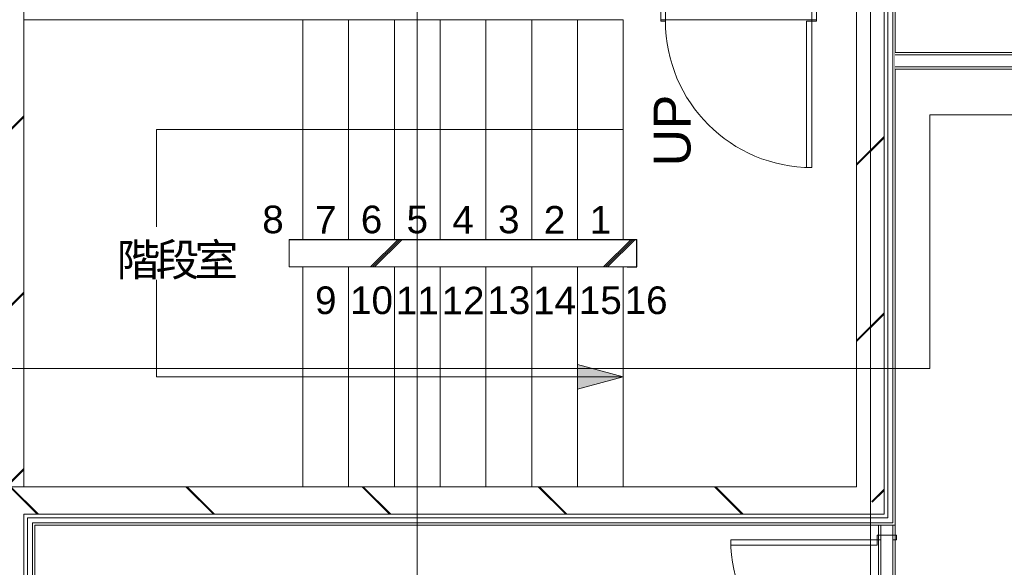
# Model space of a CAD drawing. Header units: millimetres. Extents: x -38341 to 3709, y -10682 to 48718.
# Tile 68 of 111: x -13875 to -8496, y 38551 to 41541. Entities that reach past the tile are written whole.
import ezdxf

# ---------------------------------------------------------------- set-up
doc = ezdxf.new("R2010")
doc.units = ezdxf.units.MM
doc.header["$LTSCALE"] = 50
doc.linetypes.add('ISO-08 一点鎖線', pattern=[9.144, 6.096, -0.762, 1.524, -0.762])
doc.layers.add('00ライン-グリッド-線', color=13, linetype='ISO-08 一点鎖線', lineweight=5, true_color=0xff5454)
for name, color, linetype, lineweight in [('02モデリング-01スペース-2名前', 7, 'Continuous', 5), ('02モデリング-03スラブ-仕上げ', 7, 'Continuous', 5), ('02モデリング-03スラブ-仕上げ_ハッチング', 7, 'Continuous', 5), ('02モデリング-04壁-内部', 7, 'Continuous', 5), ('02モデリング-04壁-内部_ハッチング', 7, 'Continuous', 5), ('02モデリング-04壁-外部', 7, 'Continuous', 5), ('02モデリング-04壁-外部_ハッチング', 7, 'Continuous', 5), ('02モデリング-07建具-鋼製', 7, 'Continuous', 5), ('02モデリング-07建具-鋼製_ハッチング', 7, 'Continuous', 5), ('02モデリング-08階段', 7, 'Continuous', 25), ('02モデリング-08階段_ハッチング', 7, 'Continuous', 5), ('03構成要素-2壁-PB', 7, 'Continuous', 5), ('03構成要素-2壁-PB_ハッチング', 7, 'Continuous', 5), ('05記号ラベル-断面線', 7, 'Continuous', 5), ('一般', 7, 'Continuous', 5), ('一般_ハッチング', 7, 'Continuous', 5)]:
    doc.layers.add(name, color=color, linetype=linetype, lineweight=lineweight)
doc.styles.add('Arial', font='Arial.ttf')
doc.styles.add('PT Sans Narrow', font='PTSans.ttc')
doc.styles.get("Standard").update_dxf_attribs({"font": 'txt', "bigfont": 'BIGFONT.SHX'})
pattern_1 = [(45, (36.3, 32.87), (-21689.014, -20726.47), []), (45, (35.36, 35.36), (-21689.014, -20726.47), []), (45, (33.8, 36.9), (-21689.014, -20726.47), [])]

# ---------------------------------------------------------------- blocks, each defined once
blk = doc.blocks.new('グループ-232')
at = {"color": 255, "linetype": 'Continuous', "lineweight": 5, "transparency": 33554687}
blk.add_wipeout([(6302.5, 6750), (4822.5, 6750), (4822.5, 5682.5), (6489, 5682.5), (6489, 5617.5), (7314, 5617.5), (7314, 5695), (9842.5, 5682.5), (9842.5, 6717.5), (6302.5, 6717.5)], dxfattribs=at).dxf.layer = '02モデリング-03スラブ-仕上げ_ハッチング'
at = {"layer": '02モデリング-03スラブ-仕上げ', "color": 7, "linetype": 'Continuous', "lineweight": 5, "transparency": 33554687, "flags": 128}
blk.add_lwpolyline([(6302.5, 6750), (4822.5, 6750), (4822.5, 5682.5), (6489, 5682.5), (6489, 5617.5), (7314, 5617.5), (7314, 5695), (9842.5, 5682.5), (9842.5, 6717.5), (6302.5, 6717.5)], close=True, dxfattribs=at)
at = {"color": 255, "linetype": 'Continuous', "lineweight": 5, "transparency": 33554687}
blk.add_wipeout([(6302.5, 6750), (4822.5, 6750), (4822.5, 5682.5), (6489, 5682.5), (6489, 5617.5), (7314, 5617.5), (7314, 5695), (9842.5, 5682.5), (9842.5, 6717.5), (6302.5, 6717.5)], dxfattribs=at).dxf.layer = '02モデリング-03スラブ-仕上げ_ハッチング'
at = {"layer": '02モデリング-03スラブ-仕上げ', "color": 7, "linetype": 'Continuous', "lineweight": 5, "transparency": 33554687, "flags": 128}
blk.add_lwpolyline([(6302.5, 6750), (4822.5, 6750), (4822.5, 5682.5), (6489, 5682.5), (6489, 5617.5), (7314, 5617.5), (7314, 5695), (9842.5, 5682.5), (9842.5, 6717.5), (6302.5, 6717.5)], close=True, dxfattribs=at)
at = {"layer": '02モデリング-03スラブ-仕上げ', "color": 0, "flags": 1}
for tag in ['IFC_UUID', 'instanceID']:
    blk.add_attdef(tag, (4822.5, 5617.5), '', height=0.18, dxfattribs=at)
blk = doc.blocks.new('グループ-234')
at = {"color": 255, "linetype": 'Continuous', "lineweight": 5, "transparency": 33554687}
blk.add_wipeout([(4822.5, 585), (4822.5, 5617.5), (8877.5, 5617.5), (8877.5, 2467.5), (11022.5, 2467.5), (11022.5, 2117.5), (11677.5, 2117.5), (11677.5, 572.5), (11227.5, 572.5), (11227.5, 122.5), (5272.5, 122.5), (5272.5, 572.5), (4822.5, 572.5)], dxfattribs=at).dxf.layer = '02モデリング-03スラブ-仕上げ_ハッチング'
at = {"layer": '02モデリング-03スラブ-仕上げ', "color": 7, "linetype": 'Continuous', "lineweight": 5, "transparency": 33554687, "flags": 128}
blk.add_lwpolyline([(4822.5, 585), (4822.5, 5617.5), (8877.5, 5617.5), (8877.5, 2467.5), (11022.5, 2467.5), (11022.5, 2117.5), (11677.5, 2117.5), (11677.5, 572.5), (11227.5, 572.5), (11227.5, 122.5), (5272.5, 122.5), (5272.5, 572.5), (4822.5, 572.5)], close=True, dxfattribs=at)
at = {"color": 255, "linetype": 'Continuous', "lineweight": 5, "transparency": 33554687}
blk.add_wipeout([(4822.5, 585), (4822.5, 5617.5), (8877.5, 5617.5), (8877.5, 2467.5), (11022.5, 2467.5), (11022.5, 2117.5), (11677.5, 2117.5), (11677.5, 572.5), (11227.5, 572.5), (11227.5, 122.5), (5272.5, 122.5), (5272.5, 572.5), (4822.5, 572.5)], dxfattribs=at).dxf.layer = '02モデリング-03スラブ-仕上げ_ハッチング'
at = {"layer": '02モデリング-03スラブ-仕上げ', "color": 7, "linetype": 'Continuous', "lineweight": 5, "transparency": 33554687, "flags": 128}
blk.add_lwpolyline([(4822.5, 585), (4822.5, 5617.5), (8877.5, 5617.5), (8877.5, 2467.5), (11022.5, 2467.5), (11022.5, 2117.5), (11677.5, 2117.5), (11677.5, 572.5), (11227.5, 572.5), (11227.5, 122.5), (5272.5, 122.5), (5272.5, 572.5), (4822.5, 572.5)], close=True, dxfattribs=at)
at = {"layer": '02モデリング-03スラブ-仕上げ', "color": 0, "flags": 1}
for tag in ['IFC_UUID', 'instanceID']:
    blk.add_attdef(tag, (4822.5, 122.5), '', height=0.18, dxfattribs=at)
blk = doc.blocks.new('グループ-235')
at = {"color": 255, "linetype": 'Continuous', "lineweight": 5, "transparency": 33554687}
blk.add_wipeout([(4157.5, 2032.5), (4157.5, 95), (525, 95), (525, 525), (75, 525), (75, 3155), (4757.5, 3155), (4757.5, 2032.5)], dxfattribs=at).dxf.layer = '02モデリング-03スラブ-仕上げ_ハッチング'
at = {"layer": '02モデリング-03スラブ-仕上げ', "color": 7, "linetype": 'Continuous', "lineweight": 5, "transparency": 33554687, "flags": 128}
blk.add_lwpolyline([(4157.5, 2032.5), (4157.5, 95), (525, 95), (525, 525), (75, 525), (75, 3155), (4757.5, 3155), (4757.5, 2032.5)], close=True, dxfattribs=at)
at = {"layer": '02モデリング-03スラブ-仕上げ', "color": 0, "flags": 1}
for tag in ['IFC_UUID', 'instanceID']:
    blk.add_attdef(tag, (75, 95), '', height=0.18, dxfattribs=at)
at = {"color": 255, "linetype": 'Continuous', "lineweight": 5, "transparency": 33554687}
blk.add_wipeout([(4157.5, 2032.5), (4157.5, 122.5), (525, 122.5), (525, 525), (75, 525), (75, 3127.5), (4757.5, 3127.5), (4757.5, 2032.5)], dxfattribs=at).dxf.layer = '02モデリング-03スラブ-仕上げ_ハッチング'
at = {"layer": '02モデリング-03スラブ-仕上げ', "color": 7, "linetype": 'Continuous', "lineweight": 5, "transparency": 33554687, "flags": 128}
blk.add_lwpolyline([(4157.5, 2032.5), (4157.5, 122.5), (525, 122.5), (525, 525), (75, 525), (75, 3127.5), (4757.5, 3127.5), (4757.5, 2032.5)], close=True, dxfattribs=at)
blk = doc.blocks.new('グループ-249')
at = {"layer": '02モデリング-07建具-鋼製', "color": 7, "linetype": 'Continuous', "lineweight": 5, "transparency": 33554687}
for p, q in [((-425, 90), (-425, -90)), ((425, 90), (425, -90))]:
    blk.add_line(p, q, dxfattribs=at)
blk = doc.blocks.new('グループ-250')
at = {"color": 255, "linetype": 'Continuous', "lineweight": 5, "transparency": 33554687}
for points in [[(-425, 90), (-400, 90), (-400, -90), (-425, -90)], [(400, 90), (425, 90), (425, -90), (400, -90)]]:
    blk.add_wipeout(points, dxfattribs=at).dxf.layer = '02モデリング-07建具-鋼製_ハッチング'
at = {"layer": '02モデリング-07建具-鋼製', "color": 7, "linetype": 'Continuous', "lineweight": 5, "transparency": 33554687, "flags": 128}
for points in [[(-425, 90), (-400, 90), (-400, -90), (-425, -90)], [(400, 90), (425, 90), (425, -90), (400, -90)]]:
    blk.add_lwpolyline(points, close=True, dxfattribs=at)
blk = doc.blocks.new('グループ-251')
at = {"layer": '02モデリング-07建具-鋼製', "color": 7, "transparency": 33554687}
blk.add_blockref('グループ-249', (0, 0), dxfattribs=at)
blk.add_blockref('グループ-250', (0, 0), dxfattribs=at)
at = {"layer": '02モデリング-07建具-鋼製', "color": 7, "linetype": 'Continuous', "lineweight": 5, "transparency": 33554687}
for p, q in [((-425, 90), (-400, 90)), ((-400, 90), (-400, -90)), ((425, 90), (400, 90)), ((400, 90), (400, -90)), ((-425, -90), (-400, -90)), ((425, -90), (400, -90))]:
    blk.add_line(p, q, dxfattribs=at)
blk = doc.blocks.new('グループ-252')
at = {"layer": '02モデリング-07建具-鋼製', "color": 7, "linetype": 'Continuous', "lineweight": 5, "transparency": 33554687}
blk.add_arc((400, -90), 800, 180, 270, dxfattribs=at)
blk = doc.blocks.new('グループ-254')
at = {"color": 255, "linetype": 'Continuous', "lineweight": 5, "transparency": 33554687}
blk.add_wipeout([(370, -890), (370, -90), (400, -90), (400, -890)], dxfattribs=at).dxf.layer = '02モデリング-07建具-鋼製_ハッチング'
at = {"layer": '02モデリング-07建具-鋼製', "color": 7, "linetype": 'Continuous', "lineweight": 5, "transparency": 33554687, "flags": 128}
blk.add_lwpolyline([(370, -890), (370, -90), (400, -90), (400, -890)], close=True, dxfattribs=at)
blk = doc.blocks.new('グループ-255')
at = {"layer": '一般', "color": 7, "transparency": 33554687}
blk.add_blockref('グループ-254', (0, 0), dxfattribs=at)
blk = doc.blocks.new('グループ-256')
at = {"layer": '一般', "color": 7, "transparency": 33554687}
blk.add_blockref('グループ-255', (0, 0), dxfattribs=at)
blk = doc.blocks.new('グループ-257')
at = {"layer": '02モデリング-07建具-鋼製', "color": 7, "linetype": 'Continuous', "lineweight": 5, "transparency": 33554687}
for p, q in [((-425, 82.5), (425, 82.5)), ((-425, -82.5), (425, -82.5))]:
    blk.add_line(p, q, dxfattribs=at)
blk = doc.blocks.new('ドア (2D)-7')
at = {"layer": '02モデリング-07建具-鋼製', "color": 7, "transparency": 33554687}
blk.add_blockref('グループ-251', (0, 0), dxfattribs=at)
at = {"layer": '02モデリング-07建具-鋼製', "color": 0, "flags": 1}
for tag in ['記号', 'No.', 'IFC_UUID', 'instanceID']:
    blk.add_attdef(tag, (3555.8, 5067.5), '', height=0.18, dxfattribs=at)
at = {"layer": '一般', "color": 7, "transparency": 33554687}
blk.add_blockref('グループ-252', (0, 0), dxfattribs=at)
at = {"layer": '02モデリング-07建具-鋼製', "color": 7, "transparency": 33554687}
blk.add_blockref('グループ-256', (0, 0), dxfattribs=at)
at = {"layer": '一般', "color": 7, "transparency": 33554687}
blk.add_blockref('グループ-257', (0, 0), dxfattribs=at)
blk = doc.blocks.new('グループ-451')
at = {"layer": '02モデリング-07建具-鋼製', "color": 7, "linetype": 'Continuous', "lineweight": 5, "transparency": 33554687}
for p, q in [((-425, 52.5), (-425, -52.5)), ((425, 52.5), (425, -52.5))]:
    blk.add_line(p, q, dxfattribs=at)
blk = doc.blocks.new('グループ-452')
at = {"color": 255, "linetype": 'Continuous', "lineweight": 5, "transparency": 33554687}
for points in [[(-425, 52.5), (-400, 52.5), (-400, -52.5), (-425, -52.5)], [(400, 52.5), (425, 52.5), (425, -52.5), (400, -52.5)]]:
    blk.add_wipeout(points, dxfattribs=at).dxf.layer = '02モデリング-07建具-鋼製_ハッチング'
at = {"layer": '02モデリング-07建具-鋼製', "color": 7, "linetype": 'Continuous', "lineweight": 5, "transparency": 33554687, "flags": 128}
for points in [[(-425, 52.5), (-400, 52.5), (-400, -52.5), (-425, -52.5)], [(400, 52.5), (425, 52.5), (425, -52.5), (400, -52.5)]]:
    blk.add_lwpolyline(points, close=True, dxfattribs=at)
blk = doc.blocks.new('グループ-453')
at = {"layer": '02モデリング-07建具-鋼製', "color": 7, "transparency": 33554687}
blk.add_blockref('グループ-451', (0, 0), dxfattribs=at)
blk.add_blockref('グループ-452', (0, 0), dxfattribs=at)
at = {"layer": '02モデリング-07建具-鋼製', "color": 7, "linetype": 'Continuous', "lineweight": 5, "transparency": 33554687}
for p, q in [((-425, 52.5), (-400, 52.5)), ((-400, 52.5), (-400, -52.5)), ((425, 52.5), (400, 52.5)), ((400, 52.5), (400, -52.5)), ((-425, -52.5), (-400, -52.5)), ((425, -52.5), (400, -52.5))]:
    blk.add_line(p, q, dxfattribs=at)
blk = doc.blocks.new('グループ-454')
at = {"layer": '02モデリング-07建具-鋼製', "color": 7, "linetype": 'Continuous', "lineweight": 5, "transparency": 33554687}
blk.add_arc((-400, -52.5), 800, 270, 0, dxfattribs=at)
blk = doc.blocks.new('グループ-456')
at = {"color": 255, "linetype": 'Continuous', "lineweight": 5, "transparency": 33554687}
blk.add_wipeout([(-370, -52.5), (-370, -852.5), (-400, -852.5), (-400, -52.5)], dxfattribs=at).dxf.layer = '02モデリング-07建具-鋼製_ハッチング'
at = {"layer": '02モデリング-07建具-鋼製', "color": 7, "linetype": 'Continuous', "lineweight": 5, "transparency": 33554687, "flags": 128}
blk.add_lwpolyline([(-370, -52.5), (-370, -852.5), (-400, -852.5), (-400, -52.5)], close=True, dxfattribs=at)
blk = doc.blocks.new('グループ-457')
at = {"layer": '一般', "color": 7, "transparency": 33554687}
blk.add_blockref('グループ-456', (0, 0), dxfattribs=at)
blk = doc.blocks.new('グループ-458')
at = {"layer": '一般', "color": 7, "transparency": 33554687}
blk.add_blockref('グループ-457', (0, 0), dxfattribs=at)
blk = doc.blocks.new('グループ-459')
at = {"layer": '02モデリング-07建具-鋼製', "color": 7, "linetype": 'Continuous', "lineweight": 5, "transparency": 33554687}
for p, q in [((-425, 45), (425, 45)), ((-425, -45), (425, -45))]:
    blk.add_line(p, q, dxfattribs=at)
blk = doc.blocks.new('ドア (2D)-16')
at = {"layer": '02モデリング-07建具-鋼製', "color": 7, "transparency": 33554687}
blk.add_blockref('グループ-453', (0, 0), dxfattribs=at)
at = {"layer": '02モデリング-07建具-鋼製', "color": 0, "flags": 1}
for tag in ['記号', 'No.', 'IFC_UUID', 'instanceID']:
    blk.add_attdef(tag, (3937.5, 2210), '', height=0.18, dxfattribs=at)
at = {"layer": '一般', "color": 7, "transparency": 33554687}
blk.add_blockref('グループ-454', (0, 0), dxfattribs=at)
at = {"layer": '02モデリング-07建具-鋼製', "color": 7, "transparency": 33554687}
blk.add_blockref('グループ-458', (0, 0), dxfattribs=at)
at = {"layer": '一般', "color": 7, "transparency": 33554687}
blk.add_blockref('グループ-459', (0, 0), dxfattribs=at)
blk = doc.blocks.new('グループ-466')
at = {"color": 255, "linetype": 'Continuous', "lineweight": 5, "transparency": 33554687}
blk.add_wipeout([(3350, 5875), (3100, 5875), (3100, 4675), (3350, 4675)], dxfattribs=at).dxf.layer = '02モデリング-08階段_ハッチング'
blk.add_wipeout([(3100, 5875), (2850, 5875), (2850, 4675), (3100, 4675)], dxfattribs=at).dxf.layer = '02モデリング-08階段_ハッチング'
blk.add_wipeout([(2850, 5875), (2600, 5875), (2600, 4675), (2850, 4675)], dxfattribs=at).dxf.layer = '02モデリング-08階段_ハッチング'
blk.add_wipeout([(2600, 5875), (2350, 5875), (2350, 4675), (2600, 4675)], dxfattribs=at).dxf.layer = '02モデリング-08階段_ハッチング'
blk.add_wipeout([(2350, 5875), (2100, 5875), (2100, 4675), (2350, 4675)], dxfattribs=at).dxf.layer = '02モデリング-08階段_ハッチング'
blk.add_wipeout([(2100, 5875), (1850, 5875), (1850, 4675), (2100, 4675)], dxfattribs=at).dxf.layer = '02モデリング-08階段_ハッチング'
blk.add_wipeout([(1850, 5875), (1600, 5875), (1600, 4675), (1850, 4675)], dxfattribs=at).dxf.layer = '02モデリング-08階段_ハッチング'
blk = doc.blocks.new('グループ-467')
at = {"color": 255, "linetype": 'Continuous', "lineweight": 5, "transparency": 33554687}
blk.add_wipeout([(1600, 5875), (75, 5875), (75, 3325), (1600, 3325), (1600, 4525), (1525, 4525), (1525, 4675), (1600, 4675)], dxfattribs=at).dxf.layer = '02モデリング-08階段_ハッチング'
blk = doc.blocks.new('グループ-468')
at = {"color": 255, "linetype": 'Continuous', "lineweight": 5, "transparency": 33554687}
blk.add_wipeout([(1600, 3325), (1850, 3325), (1850, 4525), (1600, 4525)], dxfattribs=at).dxf.layer = '02モデリング-08階段_ハッチング'
blk.add_wipeout([(1850, 3325), (2100, 3325), (2100, 4525), (1850, 4525)], dxfattribs=at).dxf.layer = '02モデリング-08階段_ハッチング'
blk.add_wipeout([(2100, 3325), (2350, 3325), (2350, 4525), (2100, 4525)], dxfattribs=at).dxf.layer = '02モデリング-08階段_ハッチング'
blk.add_wipeout([(2350, 3325), (2600, 3325), (2600, 4525), (2350, 4525)], dxfattribs=at).dxf.layer = '02モデリング-08階段_ハッチング'
blk.add_wipeout([(2600, 3325), (2850, 3325), (2850, 4525), (2600, 4525)], dxfattribs=at).dxf.layer = '02モデリング-08階段_ハッチング'
blk.add_wipeout([(2850, 3325), (3100, 3325), (3100, 4525), (2850, 4525)], dxfattribs=at).dxf.layer = '02モデリング-08階段_ハッチング'
blk.add_wipeout([(3100, 3325), (3350, 3325), (3350, 4525), (3100, 4525)], dxfattribs=at).dxf.layer = '02モデリング-08階段_ハッチング'
blk.add_wipeout([(3350, 3325), (3370, 3325), (3370, 4525), (3350, 4525)], dxfattribs=at).dxf.layer = '02モデリング-08階段_ハッチング'
blk = doc.blocks.new('グループ-469')
at = {"layer": '02モデリング-08階段', "color": 7, "linetype": 'Continuous', "lineweight": 5, "transparency": 33554687}
for p, q in [((1850, 5875), (1850, 4675)), ((2100, 5875), (2100, 4675)), ((2350, 5875), (2350, 4675)), ((2600, 5875), (2600, 4675)), ((2850, 5875), (2850, 4675)), ((3100, 5875), (3100, 4675)), ((3350, 5875), (3350, 4675))]:
    blk.add_line(p, q, dxfattribs=at)
at = {"layer": '02モデリング-08階段', "color": 7, "linetype": 'Continuous', "lineweight": 5, "transparency": 33554687, "flags": 128}
for points in [[(1850, 5875), (1600, 5875)], [(2100, 5875), (1850, 5875)], [(2350, 5875), (2100, 5875)], [(2600, 5875), (2350, 5875)], [(2850, 5875), (2600, 5875)], [(3100, 5875), (2850, 5875)], [(3350, 5875), (3100, 5875)], [(1850, 4675), (1600, 4675)], [(2100, 4675), (1850, 4675)], [(2350, 4675), (2100, 4675)], [(2600, 4675), (2350, 4675)], [(2850, 4675), (2600, 4675)], [(3100, 4675), (2850, 4675)], [(3350, 4675), (3100, 4675)]]:
    blk.add_lwpolyline(points, dxfattribs=at)
blk = doc.blocks.new('グループ-470')
at = {"layer": '02モデリング-08階段', "color": 7, "linetype": 'Continuous', "lineweight": 5, "transparency": 33554687}
blk.add_line((1600, 5875), (1600, 4675), dxfattribs=at)
at = {"layer": '02モデリング-08階段', "color": 7, "linetype": 'Continuous', "lineweight": 5, "transparency": 33554687, "flags": 128}
for points in [[(1600, 5875), (75, 5875), (75, 3325), (1600, 3325)], [(1600, 4675), (1525, 4675), (1525, 4525), (1600, 4525)]]:
    blk.add_lwpolyline(points, dxfattribs=at)
blk = doc.blocks.new('グループ-471')
at = {"layer": '02モデリング-08階段', "color": 7, "linetype": 'Continuous', "lineweight": 5, "transparency": 33554687}
for p, q in [((1600, 3325), (1600, 4525)), ((1850, 3325), (1850, 4525)), ((2100, 3325), (2100, 4525)), ((2350, 3325), (2350, 4525)), ((2600, 3325), (2600, 4525)), ((2850, 3325), (2850, 4525)), ((3100, 3325), (3100, 4525)), ((3350, 4525), (3370, 4525)), ((3350, 3325), (3350, 4525)), ((3350, 3325), (3370, 3325))]:
    blk.add_line(p, q, dxfattribs=at)
at = {"layer": '02モデリング-08階段', "color": 7, "linetype": 'Continuous', "lineweight": 5, "transparency": 33554687, "flags": 128}
for points in [[(1600, 4525), (1850, 4525)], [(1850, 4525), (2100, 4525)], [(2100, 4525), (2350, 4525)], [(2350, 4525), (2600, 4525)], [(2600, 4525), (2850, 4525)], [(2850, 4525), (3100, 4525)], [(3100, 4525), (3350, 4525)], [(1600, 3325), (1850, 3325)], [(1850, 3325), (2100, 3325)], [(2100, 3325), (2350, 3325)], [(2350, 3325), (2600, 3325)], [(2600, 3325), (2850, 3325)], [(2850, 3325), (3100, 3325)], [(3100, 3325), (3350, 3325)]]:
    blk.add_lwpolyline(points, dxfattribs=at)
blk = doc.blocks.new('グループ-472')
at = {"layer": '02モデリング-08階段', "color": 7, "linetype": 'Continuous', "lineweight": 5, "transparency": 33554687, "flags": 128}
blk.add_lwpolyline([(3350, 5275), (800, 5275), (800, 3925), (3350, 3925)], dxfattribs=at)
at = {"layer": '02モデリング-08階段', "color": 7, "linetype": 'Continuous', "lineweight": 5, "transparency": 33554687}
blk.add_circle((3350, 5275), 0.5, dxfattribs=at)
blk = doc.blocks.new('グループ-473')
at = {"layer": '02モデリング-08階段_ハッチング', "linetype": 'Continuous', "lineweight": 0, "transparency": 33554687}
blk.add_hatch(color=7, dxfattribs=at).paths.add_polyline_path([(3100, 3992), (3350, 3925), (3100, 3858)])
at = {"layer": '02モデリング-08階段', "color": 7, "lineweight": 5, "transparency": 33554687, "flags": 128}
blk.add_lwpolyline([(3100, 3992), (3350, 3925), (3100, 3858)], close=True, dxfattribs=at)
blk = doc.blocks.new('グループ-474')
at = {"layer": '02モデリング-08階段', "color": 7, "transparency": 33554687, "insert": (3720.6, 5270), "char_height": 201.38, "attachment_point": 8, "rotation": 90.001, "line_spacing_factor": 0.969836, "style": 'Arial'}
blk.add_mtext('UP', dxfattribs=at)
blk = doc.blocks.new('グループ-475')
at = {"layer": '02モデリング-08階段', "color": 7, "transparency": 33554687, "line_spacing_factor": 0.969484, "style": 'Arial'}
for s, insert, char_height, attachment_point, rotation in [('8', (1378, 4706.7), 151, 7, 0.002), ('7', (1725, 4706.7), 151, 8, 0.001), ('6', (1975, 4706.7), 151, 8, 0.001), ('5', (2225, 4706.7), 151, 8, 0.001), ('4', (2475, 4706.7), 151, 8, 0.001), ('3', (2725, 4706.7), 151, 8, 0.001), ('2', (2975, 4706.7), 151, 8, 0.001), ('1', (3225, 4706.7), 151, 8, 0.001), ('9', (1725, 4265.4), 151, 8, 0.001), ('10', (1975, 4265.4), 151.03, 8, 0.001), ('12', (2475, 4265.4), 151.03, 8, 0.001), ('13', (2725, 4265.4), 151.03, 8, 0.001), ('16', (3475, 4265.4), 151.03, 8, 0.001), ('11', (2225, 4265.4), 151.03, 8, 0.001), ('14', (2975, 4265.4), 151.03, 8, 0.001), ('15', (3225, 4265.4), 151.03, 8, 0.001)]:
    blk.add_mtext(s, dxfattribs=dict(at, insert=insert, char_height=char_height, attachment_point=attachment_point, rotation=rotation))
blk = doc.blocks.new('グループ-476')
at = {"layer": '02モデリング-08階段', "color": 7, "transparency": 33554687}
for name in ['グループ-466', 'グループ-474']:
    blk.add_blockref(name, (0, 0), dxfattribs=at)
blk.add_blockref('グループ-467', (0, 0), dxfattribs=at)
for name in ['グループ-469', 'グループ-468']:
    blk.add_blockref(name, (0, 0), dxfattribs=at)
for name in ['グループ-470', 'グループ-471']:
    blk.add_blockref(name, (0, 0), dxfattribs=at)
blk.add_blockref('グループ-472', (0, 0), dxfattribs=at)
for name in ['グループ-475', 'グループ-473']:
    blk.add_blockref(name, (0, 0), dxfattribs=at)
blk = doc.blocks.new('グループ-477')
at = {"layer": '02モデリング-08階段', "color": 7, "transparency": 33554687}
blk.add_blockref('グループ-476', (0, 0), dxfattribs=at)
blk = doc.blocks.new('グループ-478')
at = {"layer": '02モデリング-08階段', "color": 7, "transparency": 33554687}
blk.add_blockref('グループ-477', (0, 0), dxfattribs=at)
at = {"layer": '02モデリング-08階段', "color": 0, "flags": 1}
for tag in ['IFC_UUID', 'instanceID', 'prm0_name', 'prm0_type', 'prm0_value', 'prm1_name', 'prm1_type', 'prm1_value', 'prm2_name', 'prm2_type', 'prm2_value', 'prm3_name', 'prm3_type', 'prm3_value', 'prm4_name', 'prm4_type', 'prm4_value', 'prm5_name', 'prm5_type', 'prm5_value', 'prm6_name', 'prm6_type', 'prm6_value', 'prm7_name', 'prm7_type', 'prm7_value', 'prm8_name', 'prm8_type', 'prm8_value']:
    blk.add_attdef(tag, (75, 3325), '', height=0.18, dxfattribs=at)
blk = doc.blocks.new('グループ-483')
at = {"color": 255, "linetype": 'Continuous', "lineweight": 5, "transparency": 33554687}
blk.add_wipeout([(4822.5, 2210), (4757.5, 2210), (4757.5, 3060), (4822.5, 3060)], dxfattribs=at).dxf.layer = '02モデリング-03スラブ-仕上げ_ハッチング'
at = {"layer": '02モデリング-03スラブ-仕上げ', "color": 7, "linetype": 'Continuous', "lineweight": 5, "transparency": 33554687, "flags": 128}
blk.add_lwpolyline([(4822.5, 2210), (4757.5, 2210), (4757.5, 3060), (4822.5, 3060)], close=True, dxfattribs=at)
at = {"color": 255, "linetype": 'Continuous', "lineweight": 5, "transparency": 33554687}
blk.add_wipeout([(4822.5, 2210), (4757.5, 2210), (4757.5, 3060), (4822.5, 3060)], dxfattribs=at).dxf.layer = '02モデリング-03スラブ-仕上げ_ハッチング'
at = {"layer": '02モデリング-03スラブ-仕上げ', "color": 7, "linetype": 'Continuous', "lineweight": 5, "transparency": 33554687, "flags": 128}
blk.add_lwpolyline([(4822.5, 2210), (4757.5, 2210), (4757.5, 3060), (4822.5, 3060)], close=True, dxfattribs=at)
at = {"layer": '02モデリング-03スラブ-仕上げ', "color": 0, "flags": 1}
for tag in ['IFC_UUID', 'instanceID']:
    blk.add_attdef(tag, (4757.5, 2210), '', height=0.18, dxfattribs=at)
blk = doc.blocks.new('グループ-516')
at = {"color": 255, "linetype": 'Continuous', "lineweight": 5, "transparency": 33554687}
blk.add_wipeout([(583.4, 4456.3), (1247.7, 4456.3), (1247.7, 4742.7), (583.4, 4742.7)], dxfattribs=at).dxf.layer = '一般_ハッチング'
at = {"layer": '一般', "color": 7, "transparency": 33554687, "insert": (583.4, 4456.3), "char_height": 174.919, "attachment_point": 7, "line_spacing_factor": 2.004657, "style": 'PT Sans Narrow'}
blk.add_mtext('{\\T0.89;階段室}', dxfattribs=at)
blk = doc.blocks.new('グループ-517')
at = {"layer": '02モデリング-01スペース-2名前', "color": 7, "transparency": 33554687}
blk.add_blockref('グループ-516', (0, 0), dxfattribs=at)
blk = doc.blocks.new('_2F-FL (2D)')
at = {"layer": '02モデリング-03スラブ-仕上げ', "color": 7, "transparency": 33554687}
for name in ['グループ-232', 'グループ-235']:
    blk.add_blockref(name, (0, 0), dxfattribs=at)
at = {"layer": '02モデリング-07建具-鋼製', "color": 7, "transparency": 33554687}
blk.add_blockref('ドア (2D)-7', (3980.8, 5957.5), dxfattribs=at)
at = {"color": 255, "linetype": 'Continuous', "lineweight": 5, "transparency": 33554687}
for points, layer in [([(1525, 4525), (1525, 4675), (3425, 4675), (3425, 4525)], '02モデリング-04壁-内部_ハッチング'), ([(75, 3325), (-90, 3325), (-90, 7875), (75, 7875)], '02モデリング-04壁-外部_ハッチング')]:
    blk.add_wipeout(points, dxfattribs=at).dxf.layer = layer
at = {"layer": '02モデリング-04壁-内部_ハッチング', "linetype": 'Continuous', "lineweight": 5, "transparency": 33554687}
h = blk.add_hatch(dxfattribs=at)
h.set_pattern_fill('鉄筋コンクリート [CN] HF-スラブ', style=0, pattern_type=2)
h.set_pattern_definition([(45, (8.95, -13.3), (-621.74, 650.72), []), (45, (14.1, -19.4), (-621.8, 650.67), []), (45, (17.9, -26.5), (-621.8, 650.67), [])])
h.paths.add_polyline_path([(1525, 4525), (1525, 4675), (3425, 4675), (3425, 4525)])
at = {"layer": '02モデリング-04壁-内部', "color": 7, "linetype": 'Continuous', "lineweight": 25, "transparency": 33554687}
for p, q in [((1525, 4675), (3425, 4675)), ((1525, 4525), (1525, 4675)), ((3425, 4525), (3425, 4675)), ((1525, 4525), (3425, 4525))]:
    blk.add_line(p, q, dxfattribs=at)
at = {"layer": '02モデリング-03スラブ-仕上げ', "color": 7, "transparency": 33554687}
blk.add_blockref('グループ-234', (0, 0), dxfattribs=at)
at = {"color": 255, "linetype": 'Continuous', "lineweight": 5, "transparency": 33554687}
blk.add_wipeout([(-75, 3325), (75, 3325), (75, 7875), (-75, 7875)], dxfattribs=at).dxf.layer = '02モデリング-04壁-外部_ハッチング'
at = {"layer": '02モデリング-04壁-外部_ハッチング', "linetype": 'Continuous', "lineweight": 5, "transparency": 33554687}
h = blk.add_hatch(dxfattribs=at)
h.set_pattern_fill('鉄筋コンクリート [CN] HF-壁用', angle=90, style=0, pattern_type=2)
h.set_pattern_definition(pattern_1)
h.paths.add_polyline_path([(-75, 3325), (75, 3325), (75, 7875), (-75, 7875)])
at = {"layer": '02モデリング-04壁-外部', "color": 7, "linetype": 'Continuous', "lineweight": 18, "transparency": 33554687}
blk.add_line((75, 3325), (75, 7875), dxfattribs=at)
at = {"layer": '02モデリング-04壁-外部', "color": 7, "linetype": 'Continuous', "lineweight": 5, "transparency": 33554687}
blk.add_line((75, 3325), (75, 7875), dxfattribs=at)
at = {"color": 255, "linetype": 'Continuous', "lineweight": 5, "transparency": 33554687}
blk.add_wipeout([(4625, 6040), (4625, 3325), (4835, 3115), (4835, 6040)], dxfattribs=at).dxf.layer = '02モデリング-04壁-外部_ハッチング'
for points in [[(4625, 6040), (4625, 3325), (4775, 3175), (4775, 6040)], [(135, 3115), (-75, 3325), (-90, 3325), (-90, 525), (135, 525)]]:
    blk.add_wipeout(points, dxfattribs=at).dxf.layer = '02モデリング-04壁-外部_ハッチング'
at = {"layer": '02モデリング-04壁-外部_ハッチング', "linetype": 'Continuous', "lineweight": 5, "transparency": 33554687}
h = blk.add_hatch(dxfattribs=at)
h.set_pattern_fill('鉄筋コンクリート [CN] HF-壁用', angle=90, style=0, pattern_type=2)
h.set_pattern_definition(pattern_1)
h.paths.add_polyline_path([(4625, 6040), (4625, 3325), (4775, 3175), (4775, 6040)])
at = {"layer": '02モデリング-04壁-外部', "color": 7, "linetype": 'Continuous', "lineweight": 13, "transparency": 33554687}
blk.add_line((4625, 3325), (4625, 6040), dxfattribs=at)
at = {"layer": '02モデリング-04壁-外部', "color": 7, "linetype": 'Continuous', "lineweight": 5, "transparency": 33554687}
blk.add_line((4625, 3325), (4625, 6040), dxfattribs=at)
at = {"color": 255, "linetype": 'Continuous', "lineweight": 5, "transparency": 33554687}
blk.add_wipeout([(75, 3175), (-75, 3325), (-75, 525), (75, 525)], dxfattribs=at).dxf.layer = '02モデリング-04壁-外部_ハッチング'
at = {"layer": '02モデリング-04壁-外部_ハッチング', "linetype": 'Continuous', "lineweight": 5, "transparency": 33554687}
h = blk.add_hatch(dxfattribs=at)
h.set_pattern_fill('鉄筋コンクリート [CN] HF-壁用', angle=90, style=0, pattern_type=2)
h.set_pattern_definition(pattern_1)
h.paths.add_polyline_path([(75, 3175), (-75, 3325), (-75, 525), (75, 525)])
at = {"color": 255, "linetype": 'Continuous', "lineweight": 5, "transparency": 33554687}
blk.add_wipeout([(4775, 6040), (4775, 3175), (4795, 3155), (4795, 6040)], dxfattribs=at).dxf.layer = '02モデリング-04壁-外部_ハッチング'
at = {"layer": '02モデリング-08階段'}
blk.add_blockref('グループ-478', (0, 0), dxfattribs=at)
at = {"color": 255, "linetype": 'Continuous', "lineweight": 5, "transparency": 33554687}
for points in [[(4795, 6040), (4795, 3155), (4822.5, 3127.5), (4822.5, 6040)], [(95, 3155), (75, 3175), (75, 525), (95, 525)]]:
    blk.add_wipeout(points, dxfattribs=at).dxf.layer = '02モデリング-04壁-外部_ハッチング'
at = {"layer": '02モデリング-04壁-外部', "color": 7, "linetype": 'Continuous', "lineweight": 13, "transparency": 33554687}
blk.add_line((4775, 3175), (4775, 6040), dxfattribs=at)
at = {"layer": '02モデリング-04壁-外部', "color": 7, "linetype": 'Continuous', "lineweight": 5, "transparency": 33554687}
for p, q in [((4775, 3175), (4775, 6040)), ((4795, 3155), (4795, 6040)), ((4795, 3155), (4795, 6040))]:
    blk.add_line(p, q, dxfattribs=at)
at = {"layer": '02モデリング-01スペース-2名前', "color": 7, "transparency": 33554687}
blk.add_blockref('グループ-517', (0, 0), dxfattribs=at)
at = {"color": 255, "linetype": 'Continuous', "lineweight": 5, "transparency": 33554687}
for points, layer in [([(122.5, 3127.5), (95, 3155), (95, 525), (122.5, 525)], '02モデリング-04壁-外部_ハッチング'), ([(4822.5, 6040), (4822.5, 3127.5), (4835, 3115), (4835, 6040)], '03構成要素-2壁-PB_ハッチング')]:
    blk.add_wipeout(points, dxfattribs=at).dxf.layer = layer
at = {"layer": '02モデリング-04壁-外部', "color": 7, "linetype": 'Continuous', "lineweight": 5, "transparency": 33554687}
for p, q in [((4822.5, 3127.5), (4822.5, 6040)), ((4835, 5695), (4835, 6040)), ((4835, 3115), (4835, 5605)), ((75, 525), (75, 3175)), ((95, 525), (95, 3155)), ((95, 525), (95, 3155))]:
    blk.add_line(p, q, dxfattribs=at)
at = {"layer": '02モデリング-04壁-外部', "color": 7, "linetype": 'Continuous', "lineweight": 13, "transparency": 33554687}
blk.add_line((75, 525), (75, 3175), dxfattribs=at)
at = {"layer": '03構成要素-2壁-PB', "color": 7, "linetype": 'Continuous', "lineweight": 5, "transparency": 33554687}
for p, q in [((4822.5, 3127.5), (4822.5, 6040)), ((4835, 3115), (4835, 6040))]:
    blk.add_line(p, q, dxfattribs=at)
at = {"color": 255, "linetype": 'Continuous', "lineweight": 5, "transparency": 33554687}
blk.add_wipeout([(135, 3115), (122.5, 3127.5), (122.5, 525), (135, 525)], dxfattribs=at).dxf.layer = '03構成要素-2壁-PB_ハッチング'
at = {"layer": '02モデリング-04壁-外部', "color": 7, "linetype": 'Continuous', "lineweight": 5, "transparency": 33554687}
for p, q in [((122.5, 525), (122.5, 3127.5)), ((135, 525), (135, 3115))]:
    blk.add_line(p, q, dxfattribs=at)
at = {"layer": '03構成要素-2壁-PB', "color": 7, "linetype": 'Continuous', "lineweight": 5, "transparency": 33554687}
for p, q in [((122.5, 525), (122.5, 3127.5)), ((135, 525), (135, 3115))]:
    blk.add_line(p, q, dxfattribs=at)
at = {"color": 255, "linetype": 'Continuous', "lineweight": 18, "transparency": 33554687}
for points in [[(6464, 5605), (4835, 5605), (4835, 5695), (6464, 5695)], [(4745, 3060), (4745, 3115), (4835, 3115), (4835, 3060)]]:
    blk.add_wipeout(points, dxfattribs=at).dxf.layer = '02モデリング-04壁-内部_ハッチング'
for points in [[(6464, 5682.5), (4835, 5682.5), (4835, 5695), (6464, 5695)], [(4822.5, 3060), (4822.5, 3115), (4835, 3115), (4835, 3060)]]:
    blk.add_wipeout(points, dxfattribs=at).dxf.layer = '02モデリング-04壁-内部_ハッチング'
at = {"color": 255, "linetype": 'Continuous', "lineweight": 5, "transparency": 33554687}
for points in [[(6464, 5617.5), (4835, 5617.5), (4835, 5682.5), (6464, 5682.5)], [(4757.5, 3060), (4757.5, 3115), (4822.5, 3115), (4822.5, 3060)]]:
    blk.add_wipeout(points, dxfattribs=at).dxf.layer = '02モデリング-04壁-内部_ハッチング'
at = {"layer": '02モデリング-04壁-内部', "color": 7, "linetype": 'Continuous', "lineweight": 18, "transparency": 33554687}
for p, q in [((4835, 5695), (6464, 5695)), ((4835, 5695), (6464, 5695)), ((4835, 3115), (4835, 3060)), ((4835, 3115), (4835, 3060)), ((4835, 3060), (4822.5, 3060)), ((4835, 3060), (4822.5, 3060))]:
    blk.add_line(p, q, dxfattribs=at)
at = {"layer": '02モデリング-04壁-内部', "color": 7, "linetype": 'Continuous', "lineweight": 5, "transparency": 33554687}
for p, q in [((4835, 5682.5), (6464, 5682.5)), ((4835, 5682.5), (6464, 5682.5)), ((4822.5, 3115), (4822.5, 3060)), ((4822.5, 3115), (4822.5, 3060))]:
    blk.add_line(p, q, dxfattribs=at)
at = {"color": 255, "linetype": 'Continuous', "lineweight": 18, "transparency": 33554687}
for points in [[(6464, 5605), (4835, 5605), (4835, 5617.5), (6464, 5617.5)], [(4745, 3060), (4745, 3115), (4757.5, 3115), (4757.5, 3060)]]:
    blk.add_wipeout(points, dxfattribs=at).dxf.layer = '02モデリング-04壁-内部_ハッチング'
at = {"layer": '02モデリング-04壁-内部', "color": 7, "linetype": 'Continuous', "lineweight": 5, "transparency": 33554687}
for p, q in [((4835, 5617.5), (6464, 5617.5)), ((4835, 5617.5), (6464, 5617.5)), ((4757.5, 3115), (4757.5, 3060)), ((4757.5, 3115), (4757.5, 3060)), ((4822.5, 3060), (4757.5, 3060))]:
    blk.add_line(p, q, dxfattribs=at)
at = {"layer": '02モデリング-04壁-内部', "color": 7, "linetype": 'Continuous', "lineweight": 18, "transparency": 33554687}
for p, q in [((4835, 5605), (6464, 5605)), ((4835, 5605), (6464, 5605)), ((4745, 3115), (4745, 3060)), ((4745, 3115), (4745, 3060)), ((4835, 3060), (4745, 3060)), ((4757.5, 3060), (4745, 3060)), ((4757.5, 3060), (4745, 3060))]:
    blk.add_line(p, q, dxfattribs=at)
at = {"layer": '02モデリング-07建具-鋼製', "color": 7, "transparency": 33554687, "rotation": 270}
blk.add_blockref('ドア (2D)-16', (4790, 2635), dxfattribs=at)
at = {"color": 255, "linetype": 'Continuous', "lineweight": 5, "transparency": 33554687}
blk.add_wipeout([(4625, 3325), (-75, 3325), (135, 3115), (4835, 3115)], dxfattribs=at).dxf.layer = '02モデリング-04壁-外部_ハッチング'
at = {"layer": '02モデリング-03スラブ-仕上げ', "color": 7, "transparency": 33554687}
blk.add_blockref('グループ-483', (0, 0), dxfattribs=at)
at = {"color": 255, "linetype": 'Continuous', "lineweight": 5, "transparency": 33554687}
blk.add_wipeout([(4625, 3325), (-75, 3325), (75, 3175), (4775, 3175)], dxfattribs=at).dxf.layer = '02モデリング-04壁-外部_ハッチング'
at = {"layer": '02モデリング-04壁-外部_ハッチング', "linetype": 'Continuous', "lineweight": 5, "transparency": 33554687}
h = blk.add_hatch(dxfattribs=at)
h.set_pattern_fill('鉄筋コンクリート [CN] HF-壁用', style=0, pattern_type=2)
h.set_pattern_definition([(-45, (32.87, -36.3), (-20726.47, 21689.014), []), (-45, (35.36, -35.36), (-20726.47, 21689.014), []), (-45, (36.9, -33.8), (-20726.47, 21689.014), [])])
h.paths.add_polyline_path([(4625, 3325), (-75, 3325), (75, 3175), (4775, 3175)])
at = {"layer": '02モデリング-04壁-外部', "color": 7, "linetype": 'Continuous', "lineweight": 13, "transparency": 33554687}
blk.add_line((-75, 3325), (4625, 3325), dxfattribs=at)
at = {"layer": '02モデリング-04壁-外部', "color": 7, "linetype": 'Continuous', "lineweight": 5, "transparency": 33554687}
blk.add_line((-75, 3325), (4625, 3325), dxfattribs=at)
at = {"color": 255, "linetype": 'Continuous', "lineweight": 5, "transparency": 33554687}
blk.add_wipeout([(4775, 3175), (75, 3175), (95, 3155), (4795, 3155)], dxfattribs=at).dxf.layer = '02モデリング-04壁-外部_ハッチング'
blk.add_wipeout([(4795, 3155), (95, 3155), (122.5, 3127.5), (4822.5, 3127.5)], dxfattribs=at).dxf.layer = '02モデリング-04壁-外部_ハッチング'
at = {"layer": '02モデリング-04壁-外部', "color": 7, "linetype": 'Continuous', "lineweight": 13, "transparency": 33554687}
blk.add_line((75, 3175), (4775, 3175), dxfattribs=at)
at = {"layer": '02モデリング-04壁-外部', "color": 7, "linetype": 'Continuous', "lineweight": 5, "transparency": 33554687}
for p, q in [((75, 3175), (4775, 3175)), ((95, 3155), (4795, 3155)), ((95, 3155), (4795, 3155))]:
    blk.add_line(p, q, dxfattribs=at)
at = {"color": 255, "linetype": 'Continuous', "lineweight": 5, "transparency": 33554687}
blk.add_wipeout([(4822.5, 3127.5), (122.5, 3127.5), (135, 3115), (4835, 3115)], dxfattribs=at).dxf.layer = '03構成要素-2壁-PB_ハッチング'
at = {"layer": '02モデリング-04壁-外部', "color": 7, "linetype": 'Continuous', "lineweight": 5, "transparency": 33554687}
for p, q in [((122.5, 3127.5), (4822.5, 3127.5)), ((135, 3115), (4835, 3115))]:
    blk.add_line(p, q, dxfattribs=at)
at = {"layer": '03構成要素-2壁-PB', "color": 7, "linetype": 'Continuous', "lineweight": 5, "transparency": 33554687}
for p, q in [((122.5, 3127.5), (4822.5, 3127.5)), ((135, 3115), (4835, 3115))]:
    blk.add_line(p, q, dxfattribs=at)
blk = doc.blocks.new('グループ-552')
at = {"layer": '05記号ラベル-断面線', "color": 7, "linetype": 'Continuous', "lineweight": 5, "transparency": 33554687}
blk.add_line((2225, 10232.7), (2225, -2520.7), dxfattribs=at)
blk = doc.blocks.new('グループ-555')
at = {"layer": '05記号ラベル-断面線', "color": 7, "linetype": 'Continuous', "lineweight": 5, "transparency": 33554687, "flags": 128}
blk.add_lwpolyline([(-2320, 3970.7), (5025, 3970.7), (5025, 5356.2), (13860, 5356.2)], dxfattribs=at)
blk = doc.blocks.new('_line-2 (3D)')
at = {"layer": '05記号ラベル-断面線', "color": 7, "transparency": 33554687}
for name in ['グループ-552', 'グループ-555']:
    blk.add_blockref(name, (0, 0), dxfattribs=at)
blk = doc.blocks.new('グループ-563')
at = {"layer": '00ライン-グリッド-線', "transparency": 33554687}
blk.add_line((162.83, 259.83), (162.83, 544.87), dxfattribs=at)
at = {"layer": '00ライン-グリッド-線', "color": 0, "flags": 1}
for tag in ['instanceID', 'IFC_UUID']:
    blk.add_attdef(tag, (157.8, 254.8), '', height=0.18, dxfattribs=at)
blk = doc.blocks.new('グループ-588')
at = {"layer": '00ライン-グリッド-線'}
blk.add_blockref('グループ-563', (0, 0), dxfattribs=at)

msp = doc.modelspace()

# ---------------------------------------------------------------- block references
at = {"layer": '一般', "color": 7, "transparency": 33554687}
msp.add_blockref('_2F-FL (2D)', (-13927.831, 35665.986), dxfattribs=at)

# ---------------------------------------------------------------- next in the draw order: block references
msp.add_blockref('_line-2 (3D)', (-13927.831, 35665.986), dxfattribs=at)

# ---------------------------------------------------------------- next in the draw order: block references
at = {"layer": '一般', "color": 7, "transparency": 33554687, "xscale": 50, "yscale": 50, "zscale": 50}
msp.add_blockref('グループ-588', (-17369.202, 19018.052), dxfattribs=at)

doc.saveas('drawing.dxf')
